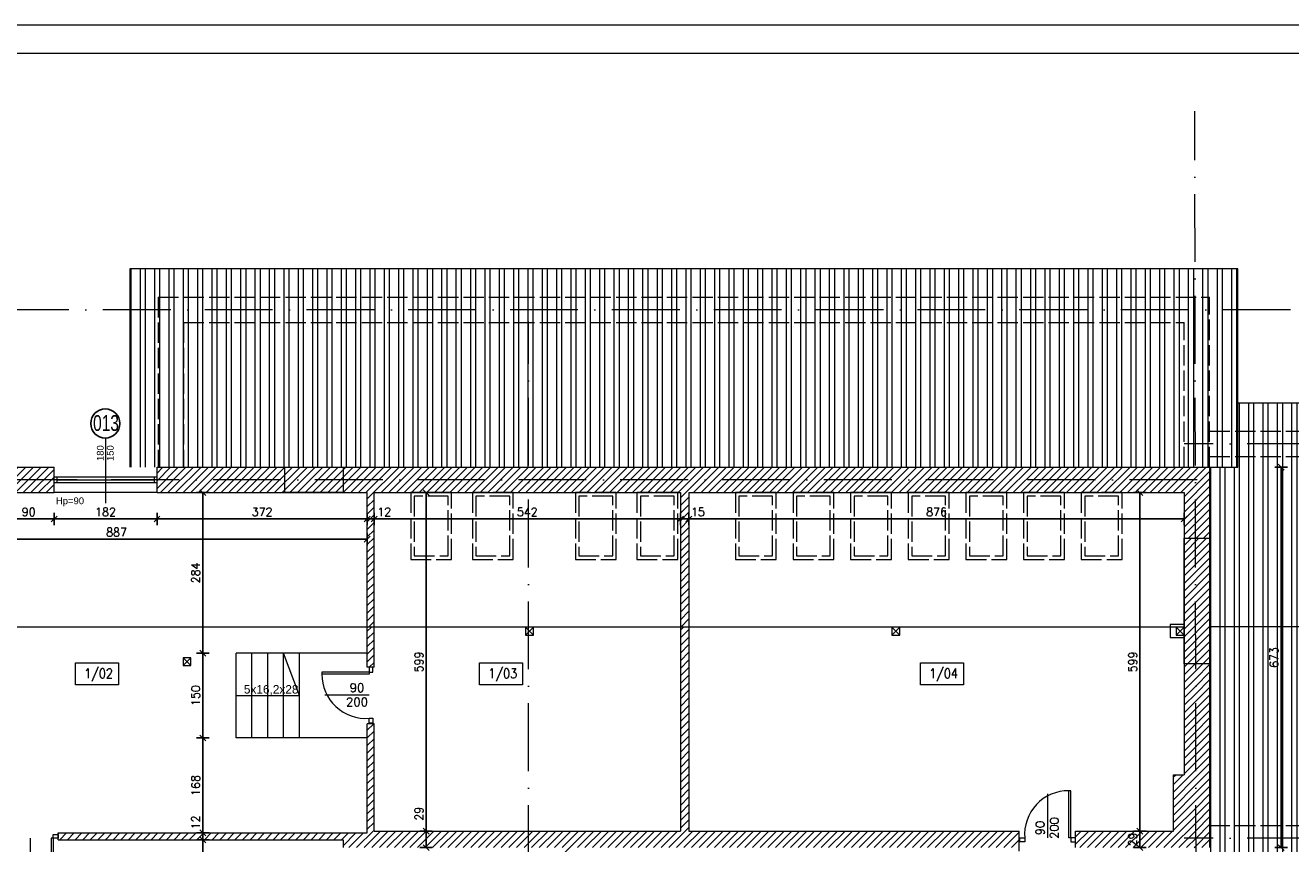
# Model space of a CAD drawing. Header units: millimetres. Extents: x -37273 to 136949, y -1495242345 to -598.
# Tile 12 of 44: x 68186 to 70425, y -21530 to -20082. Entities that reach past the tile are written whole.
import ezdxf

# ---------------------------------------------------------------- set-up
doc = ezdxf.new("R2010")
doc.units = ezdxf.units.MM
doc.linetypes.add('ACAD_ISO02W100', pattern=[15, 12, -3])
doc.linetypes.add('ACAD_ISO10W100', pattern=[18, 12, -3, 0, -3])
for name, color, linetype, lineweight in [('A-DRZ', 3, 'Continuous', 13), ('A-OKN', 3, 'Continuous', 13), ('DIM', 15, 'Continuous', 5), ('F-BIL-OP', 103, 'Continuous', 9), ('urządzenia', 252, 'Continuous', 0), ('wymiarowannie', 253, 'Continuous', 5), ('ściany', 190, 'Continuous', 25)]:
    doc.layers.add(name, color=color, linetype=linetype, lineweight=lineweight)
for name, color, linetype in [('OPISY', 4, 'Continuous'), ('wym', 1, 'Continuous'), ('ściana', 7, 'Continuous')]:
    doc.layers.add(name, color=color, linetype=linetype)
doc.styles.add('arial12', font='arial.ttf', dxfattribs={"height": 12})
doc.styles.add('op2', font='arial.ttf')
doc.styles.add('SIMPLEX', font='simplex', dxfattribs={"width": 0.85})
doc.styles.get("Standard").update_dxf_attribs({"font": 'arial.ttf'})
doc.styles.add('WYM_50', font='simplex.shx', dxfattribs={"width": 0.95})
doc.dimstyles.new('50', dxfattribs={"dimtxt": 15, "dimasz": 0.15, "dimexe": 13, "dimexo": 30, "dimgap": 5, "dimtad": 1, "dimdec": 0, "dimrnd": 0.5, "dimzin": 1, "dimdsep": 46, "dimtxsty": 'WYM_50', "dimblk": 'A', "dimcen": 3, "dimdle": 5, "dimse1": 1, "dimse2": 1, "dimclrd": 256, "dimclre": 256, "dimclrt": 2, "dimaunit": 1, "dimadec": 0, "dimazin": 0, "dimtfac": 0.32, "dimtdec": 0, "dimtix": 1, "dimtmove": 1, "dimatfit": 3, "dimldrblk": 'A', "dimfxl": 1, "dimtvp": 0.08, "dimtolj": 1, "dimtzin": 1, "dimarcsym": 0})

# ---------------------------------------------------------------- blocks, each defined once
blk = doc.blocks.new('DRZWI80')
at = {"layer": 'A-DRZ'}
for points in [[(63149.5, 25780.3), (63149.5, 25851.4)], [(63186.5, 25780.3), (63186.5, 25856.3)]]:
    blk.add_lwpolyline(points, dxfattribs=at)
at = {"layer": 'A-DRZ', "extrusion": (0, 0, -1)}
for points in [[(-63186.5, 25780.3), (-63183.5, 25780.3), (-63183.5, 25856.3)], [(-63186.5, 25856.3), (-63183.5, 25856.3)]]:
    blk.add_lwpolyline(points, dxfattribs=at)
at = {"layer": 'A-DRZ'}
for points in [[(63104.5, 25774.3), (63104.5, 25780.3), (63112.5, 25780.3), (63112.5, 25774.3)], [(63194.5, 25774.3), (63194.5, 25780.3), (63186.5, 25780.3), (63186.5, 25774.3)]]:
    blk.add_lwpolyline(points, close=True, dxfattribs=at)
at = {"layer": 'A-DRZ', "color": 1}
blk.add_arc((63182.8, 25785.8), 70.5, 89.4084, 184.4877, dxfattribs=at)
blk = doc.blocks.new('GFT43')
at = {"layer": 'A-DRZ'}
blk.add_blockref('DRZWI80', (-63194.5, -25774.3), dxfattribs=at)
blk = doc.blocks.new('A')
at = {"color": 7, "linetype": 'Continuous'}
blk.add_line((-35, -35), (35, 35), dxfattribs=at)
at = {"color": 1, "linetype": 'Continuous'}
blk.add_line((0, 74), (0, -74), dxfattribs=at)
blk = doc.blocks.new('*D1729')
at = {"layer": 'Defpoints', "color": 0, "lineweight": 13, "ltscale": 3}
for p in [(68147.4, -20898.3), (68237.4, -20898.3), (68237.4, -20955.5)]:
    blk.add_point(p, dxfattribs=at)
at = {"layer": 'wym', "lineweight": -2}
blk.add_line((68147.6, -20955.5), (68237.3, -20955.5), dxfattribs=at)
at = {"layer": 'wym', "lineweight": -2, "ltscale": 3, "xscale": 0.15, "yscale": 0.15, "zscale": 0.15, "rotation": 180}
blk.add_blockref('A', (68147.4, -20955.5), dxfattribs=at)
at = {"layer": 'wym', "lineweight": -2, "ltscale": 3, "xscale": 0.15, "yscale": 0.15, "zscale": 0.15}
blk.add_blockref('A', (68237.4, -20955.5), dxfattribs=at)
at = {"layer": 'wym', "color": 2, "ltscale": 3, "insert": (68192.4, -20943), "char_height": 15, "attachment_point": 5, "style": 'WYM_50'}
blk.add_mtext('\\A1;90', dxfattribs=at)
blk = doc.blocks.new('*D1730')
at = {"layer": 'Defpoints', "color": 0, "lineweight": 13, "ltscale": 3}
for p in [(68237.4, -20898.3), (68419.4, -20898.3), (68419.4, -20955.5)]:
    blk.add_point(p, dxfattribs=at)
at = {"layer": 'wym', "lineweight": -2}
blk.add_line((68237.6, -20955.5), (68419.3, -20955.5), dxfattribs=at)
at = {"layer": 'wym', "lineweight": -2, "ltscale": 3, "xscale": 0.15, "yscale": 0.15, "zscale": 0.15, "rotation": 180}
blk.add_blockref('A', (68237.4, -20955.5), dxfattribs=at)
at = {"layer": 'wym', "lineweight": -2, "ltscale": 3, "xscale": 0.15, "yscale": 0.15, "zscale": 0.15}
blk.add_blockref('A', (68419.4, -20955.5), dxfattribs=at)
at = {"layer": 'wym', "color": 2, "ltscale": 3, "insert": (68328.4, -20943), "char_height": 15, "attachment_point": 5, "style": 'WYM_50'}
blk.add_mtext('\\A1;182', dxfattribs=at)
blk = doc.blocks.new('*D1731')
at = {"layer": 'Defpoints', "color": 0, "lineweight": 13, "ltscale": 3}
for p in [(68419.4, -20908.9), (68791.4, -20908.9), (68791.4, -20955.5)]:
    blk.add_point(p, dxfattribs=at)
at = {"layer": 'wym', "lineweight": -2}
blk.add_line((68419.6, -20955.5), (68791.3, -20955.5), dxfattribs=at)
at = {"layer": 'wym', "lineweight": -2, "ltscale": 3, "xscale": 0.15, "yscale": 0.15, "zscale": 0.15, "rotation": 180}
blk.add_blockref('A', (68419.4, -20955.5), dxfattribs=at)
at = {"layer": 'wym', "lineweight": -2, "ltscale": 3, "xscale": 0.15, "yscale": 0.15, "zscale": 0.15}
blk.add_blockref('A', (68791.4, -20955.5), dxfattribs=at)
at = {"layer": 'wym', "color": 2, "ltscale": 3, "insert": (68605.4, -20943), "char_height": 15, "attachment_point": 5, "style": 'WYM_50'}
blk.add_mtext('\\A1;372', dxfattribs=at)
blk = doc.blocks.new('*D1732')
at = {"layer": 'Defpoints', "color": 0, "lineweight": 13, "ltscale": 3}
for p in [(68791.4, -20925.7), (68803.4, -20925.7), (68803.4, -20955.5)]:
    blk.add_point(p, dxfattribs=at)
at = {"layer": 'wym', "lineweight": -2}
for p, q in [((68791.6, -20955.5), (68803.3, -20955.5)), ((68803.4, -20955.5), (68836.5, -20955.5))]:
    blk.add_line(p, q, dxfattribs=at)
at = {"layer": 'wym', "lineweight": -2, "ltscale": 3, "xscale": 0.15, "yscale": 0.15, "zscale": 0.15, "rotation": 180}
blk.add_blockref('A', (68791.4, -20955.5), dxfattribs=at)
at = {"layer": 'wym', "lineweight": -2, "ltscale": 3, "xscale": 0.15, "yscale": 0.15, "zscale": 0.15}
blk.add_blockref('A', (68803.4, -20955.5), dxfattribs=at)
at = {"layer": 'wym', "color": 2, "ltscale": 3, "insert": (68821.4, -20943), "char_height": 15, "attachment_point": 5, "style": 'WYM_50'}
blk.add_mtext('\\A1;12', dxfattribs=at)
blk = doc.blocks.new('*D1733')
at = {"layer": 'Defpoints', "color": 0, "lineweight": 13, "ltscale": 3}
for p in [(68803.4, -20925.7), (69345.4, -20925.7), (69345.4, -20955.5)]:
    blk.add_point(p, dxfattribs=at)
at = {"layer": 'wym', "lineweight": -2}
blk.add_line((68803.6, -20955.5), (69345.3, -20955.5), dxfattribs=at)
at = {"layer": 'wym', "lineweight": -2, "ltscale": 3, "xscale": 0.15, "yscale": 0.15, "zscale": 0.15, "rotation": 180}
blk.add_blockref('A', (68803.4, -20955.5), dxfattribs=at)
at = {"layer": 'wym', "lineweight": -2, "ltscale": 3, "xscale": 0.15, "yscale": 0.15, "zscale": 0.15}
blk.add_blockref('A', (69345.4, -20955.5), dxfattribs=at)
at = {"layer": 'wym', "color": 2, "ltscale": 3, "insert": (69074.4, -20943), "char_height": 15, "attachment_point": 5, "style": 'WYM_50'}
blk.add_mtext('\\A1;542', dxfattribs=at)
blk = doc.blocks.new('*D1734')
at = {"layer": 'Defpoints', "color": 0, "lineweight": 13, "ltscale": 3}
for p in [(69345.4, -20939.9), (69360.4, -20939.9), (69360.4, -20955.5)]:
    blk.add_point(p, dxfattribs=at)
at = {"layer": 'wym', "lineweight": -2}
for p, q in [((69345.6, -20955.5), (69360.3, -20955.5)), ((69360.4, -20955.5), (69391.3, -20955.5))]:
    blk.add_line(p, q, dxfattribs=at)
at = {"layer": 'wym', "lineweight": -2, "ltscale": 3, "xscale": 0.15, "yscale": 0.15, "zscale": 0.15, "rotation": 180}
blk.add_blockref('A', (69345.4, -20955.5), dxfattribs=at)
at = {"layer": 'wym', "lineweight": -2, "ltscale": 3, "xscale": 0.15, "yscale": 0.15, "zscale": 0.15}
blk.add_blockref('A', (69360.4, -20955.5), dxfattribs=at)
at = {"layer": 'wym', "color": 2, "ltscale": 3, "insert": (69376.1, -20943), "char_height": 15, "attachment_point": 5, "style": 'WYM_50'}
blk.add_mtext('\\A1;15', dxfattribs=at)
blk = doc.blocks.new('*D1735')
at = {"layer": 'Defpoints', "color": 0, "lineweight": 13, "ltscale": 3}
for p in [(69360.4, -20928.4), (70236.4, -20928.4), (70236.4, -20955.5)]:
    blk.add_point(p, dxfattribs=at)
at = {"layer": 'wym', "lineweight": -2}
blk.add_line((69360.6, -20955.5), (70236.3, -20955.5), dxfattribs=at)
at = {"layer": 'wym', "lineweight": -2, "ltscale": 3, "xscale": 0.15, "yscale": 0.15, "zscale": 0.15, "rotation": 180}
blk.add_blockref('A', (69360.4, -20955.5), dxfattribs=at)
at = {"layer": 'wym', "lineweight": -2, "ltscale": 3, "xscale": 0.15, "yscale": 0.15, "zscale": 0.15}
blk.add_blockref('A', (70236.4, -20955.5), dxfattribs=at)
at = {"layer": 'wym', "color": 2, "ltscale": 3, "insert": (69798.4, -20943), "char_height": 15, "attachment_point": 5, "style": 'WYM_50'}
blk.add_mtext('\\A1;876', dxfattribs=at)
blk = doc.blocks.new('*D1736')
at = {"layer": 'Defpoints', "color": 0, "lineweight": 13, "ltscale": 3}
for p in [(68791.4, -20991.4), (67904.4, -21005.7), (68791.4, -21005.7)]:
    blk.add_point(p, dxfattribs=at)
at = {"layer": 'wym', "lineweight": -2}
blk.add_line((67904.6, -20991.4), (68791.3, -20991.4), dxfattribs=at)
at = {"layer": 'wym', "lineweight": -2, "ltscale": 3, "xscale": 0.15, "yscale": 0.15, "zscale": 0.15, "rotation": 180}
blk.add_blockref('A', (67904.4, -20991.4), dxfattribs=at)
at = {"layer": 'wym', "lineweight": -2, "ltscale": 3, "xscale": 0.15, "yscale": 0.15, "zscale": 0.15}
blk.add_blockref('A', (68791.4, -20991.4), dxfattribs=at)
at = {"layer": 'wym', "color": 2, "ltscale": 3, "insert": (68347.9, -20978.9), "char_height": 15, "attachment_point": 5, "style": 'WYM_50'}
blk.add_mtext('\\A1;887', dxfattribs=at)
blk = doc.blocks.new('*D1737')
at = {"layer": 'Defpoints', "color": 0, "lineweight": 13, "ltscale": 3}
for p in [(68548.5, -20908.9), (68500.3, -21192.9), (68548.5, -21192.9)]:
    blk.add_point(p, dxfattribs=at)
at = {"layer": 'wym', "lineweight": -2}
blk.add_line((68500.3, -20909), (68500.3, -21192.7), dxfattribs=at)
at = {"layer": 'wym', "lineweight": -2, "ltscale": 3, "xscale": 0.15, "yscale": 0.15, "zscale": 0.15}
for p, rotation in [((68500.3, -20908.9), 90), ((68500.3, -21192.9), 270)]:
    blk.add_blockref('A', p, dxfattribs=dict(at, rotation=rotation))
at = {"layer": 'wym', "color": 2, "ltscale": 3, "insert": (68487.8, -21050.9), "char_height": 15, "attachment_point": 5, "rotation": 90, "style": 'WYM_50'}
blk.add_mtext('\\A1;284', dxfattribs=at)
blk = doc.blocks.new('*D1738')
at = {"layer": 'Defpoints', "color": 0, "lineweight": 13, "ltscale": 3}
for p in [(68555.6, -21192.9), (68500.3, -21342.9), (68555.6, -21342.9)]:
    blk.add_point(p, dxfattribs=at)
at = {"layer": 'wym', "lineweight": -2}
blk.add_line((68500.3, -21193), (68500.3, -21342.7), dxfattribs=at)
at = {"layer": 'wym', "lineweight": -2, "ltscale": 3, "xscale": 0.15, "yscale": 0.15, "zscale": 0.15}
for p, rotation in [((68500.3, -21192.9), 90), ((68500.3, -21342.9), 270)]:
    blk.add_blockref('A', p, dxfattribs=dict(at, rotation=rotation))
at = {"layer": 'wym', "color": 2, "ltscale": 3, "insert": (68487.8, -21267.9), "char_height": 15, "attachment_point": 5, "rotation": 90, "style": 'WYM_50'}
blk.add_mtext('\\A1;150', dxfattribs=at)
blk = doc.blocks.new('*D1739')
at = {"layer": 'Defpoints', "color": 0, "lineweight": 13, "ltscale": 3}
for p in [(68555.6, -21342.9), (68500.3, -21510.9), (68555.6, -21510.9)]:
    blk.add_point(p, dxfattribs=at)
at = {"layer": 'wym', "lineweight": -2}
blk.add_line((68500.3, -21343), (68500.3, -21510.7), dxfattribs=at)
at = {"layer": 'wym', "lineweight": -2, "ltscale": 3, "xscale": 0.15, "yscale": 0.15, "zscale": 0.15}
for p, rotation in [((68500.3, -21342.9), 90), ((68500.3, -21510.9), 270)]:
    blk.add_blockref('A', p, dxfattribs=dict(at, rotation=rotation))
at = {"layer": 'wym', "color": 2, "ltscale": 3, "insert": (68487.8, -21426.9), "char_height": 15, "attachment_point": 5, "rotation": 90, "style": 'WYM_50'}
blk.add_mtext('\\A1;168', dxfattribs=at)
blk = doc.blocks.new('*D1740')
at = {"layer": 'Defpoints', "color": 0, "lineweight": 13, "ltscale": 3}
for p in [(68500.3, -21522.9), (68533.2, -21510.9), (68533.2, -21522.9)]:
    blk.add_point(p, dxfattribs=at)
at = {"layer": 'wym', "lineweight": -2}
for p, q in [((68500.3, -21510.9), (68500.3, -21477)), ((68500.3, -21511), (68500.3, -21522.7))]:
    blk.add_line(p, q, dxfattribs=at)
at = {"layer": 'wym', "lineweight": -2, "ltscale": 3, "xscale": 0.15, "yscale": 0.15, "zscale": 0.15}
for p, rotation in [((68500.3, -21510.9), 90), ((68500.3, -21522.9), 270)]:
    blk.add_blockref('A', p, dxfattribs=dict(at, rotation=rotation))
at = {"layer": 'wym', "color": 2, "ltscale": 3, "insert": (68487.8, -21492.2), "char_height": 15, "attachment_point": 5, "rotation": 90, "style": 'WYM_50'}
blk.add_mtext('\\A1;12', dxfattribs=at)
blk = doc.blocks.new('*D1741')
at = {"layer": 'Defpoints', "color": 0, "lineweight": 13, "ltscale": 3}
for p in [(68480.3, -21522.9), (68480.3, -21672.9), (68500.3, -21672.9)]:
    blk.add_point(p, dxfattribs=at)
at = {"layer": 'wym', "lineweight": -2}
blk.add_line((68500.3, -21523), (68500.3, -21672.7), dxfattribs=at)
at = {"layer": 'wym', "lineweight": -2, "ltscale": 3, "xscale": 0.15, "yscale": 0.15, "zscale": 0.15}
for p, rotation in [((68500.3, -21522.9), 90), ((68500.3, -21672.9), 270)]:
    blk.add_blockref('A', p, dxfattribs=dict(at, rotation=rotation))
at = {"layer": 'wym', "color": 2, "ltscale": 3, "insert": (68487.8, -21597.9), "char_height": 15, "attachment_point": 5, "rotation": 90, "style": 'WYM_50'}
blk.add_mtext('\\A1;150', dxfattribs=at)
blk = doc.blocks.new('*D1742')
at = {"layer": 'Defpoints', "color": 0, "lineweight": 13, "ltscale": 3}
for p in [(68851.6, -20908.9), (68851.6, -21507.9), (68895.3, -21507.9)]:
    blk.add_point(p, dxfattribs=at)
at = {"layer": 'wym', "lineweight": -2}
blk.add_line((68895.3, -20909), (68895.3, -21507.7), dxfattribs=at)
at = {"layer": 'wym', "lineweight": -2, "ltscale": 3, "xscale": 0.15, "yscale": 0.15, "zscale": 0.15}
for p, rotation in [((68895.3, -20908.9), 90), ((68895.3, -21507.9), 270)]:
    blk.add_blockref('A', p, dxfattribs=dict(at, rotation=rotation))
at = {"layer": 'wym', "color": 2, "ltscale": 3, "insert": (68882.8, -21208.4), "char_height": 15, "attachment_point": 5, "rotation": 90, "style": 'WYM_50'}
blk.add_mtext('\\A1;599', dxfattribs=at)
blk = doc.blocks.new('*D1743')
at = {"layer": 'Defpoints', "color": 0, "lineweight": 13, "ltscale": 3}
for p in [(68856.4, -21507.9), (68856.4, -21536.9), (68895.3, -21536.9)]:
    blk.add_point(p, dxfattribs=at)
at = {"layer": 'wym', "lineweight": -2}
for p, q in [((68895.3, -21507.9), (68895.3, -21460.8)), ((68895.3, -21508), (68895.3, -21536.7))]:
    blk.add_line(p, q, dxfattribs=at)
at = {"layer": 'wym', "lineweight": -2, "ltscale": 3, "xscale": 0.15, "yscale": 0.15, "zscale": 0.15}
for p, rotation in [((68895.3, -21507.9), 90), ((68895.3, -21536.9), 270)]:
    blk.add_blockref('A', p, dxfattribs=dict(at, rotation=rotation))
at = {"layer": 'wym', "color": 2, "ltscale": 3, "insert": (68882.8, -21477), "char_height": 15, "attachment_point": 5, "rotation": 90, "style": 'WYM_50'}
blk.add_mtext('\\A1;29', dxfattribs=at)
blk = doc.blocks.new('*D1753')
at = {"layer": 'Defpoints', "color": 0, "lineweight": 13, "ltscale": 3}
for p in [(70281.4, -20863.9), (70281.4, -21536.9), (70407.8, -21536.9)]:
    blk.add_point(p, dxfattribs=at)
at = {"layer": 'wym', "lineweight": -2}
blk.add_line((70407.8, -20864), (70407.8, -21536.7), dxfattribs=at)
at = {"layer": 'wym', "lineweight": -2, "ltscale": 3, "xscale": 0.15, "yscale": 0.15, "zscale": 0.15}
for p, rotation in [((70407.8, -20863.9), 90), ((70407.8, -21536.9), 270)]:
    blk.add_blockref('A', p, dxfattribs=dict(at, rotation=rotation))
at = {"layer": 'wym', "color": 2, "ltscale": 3, "insert": (70395.3, -21200.4), "char_height": 15, "attachment_point": 5, "rotation": 90, "style": 'WYM_50'}
blk.add_mtext('\\A1;673', dxfattribs=at)
blk = doc.blocks.new('*D1756')
at = {"layer": 'Defpoints', "color": 0, "lineweight": 13, "ltscale": 3}
for p in [(70418.8, -20863.9), (70418.8, -22416.9), (70451.9, -22416.9)]:
    blk.add_point(p, dxfattribs=at)
at = {"layer": 'wym', "lineweight": -2}
blk.add_line((70451.9, -20864), (70451.9, -22416.7), dxfattribs=at)
at = {"layer": 'wym', "lineweight": -2, "ltscale": 3, "xscale": 0.15, "yscale": 0.15, "zscale": 0.15}
for p, rotation in [((70451.9, -20863.9), 90), ((70451.9, -22416.9), 270)]:
    blk.add_blockref('A', p, dxfattribs=dict(at, rotation=rotation))
at = {"layer": 'wym', "color": 2, "ltscale": 3, "insert": (70439.4, -21640.4), "char_height": 15, "attachment_point": 5, "rotation": 90, "style": 'WYM_50'}
blk.add_mtext('\\A1;1553', dxfattribs=at)
blk = doc.blocks.new('*D1759')
at = {"layer": 'Defpoints', "color": 0, "lineweight": 13, "ltscale": 3}
for p in [(70157.9, -20908.9), (70157.9, -21507.9), (70157.9, -21507.9)]:
    blk.add_point(p, dxfattribs=at)
at = {"layer": 'wym', "lineweight": -2}
blk.add_line((70157.9, -20909), (70157.9, -21507.7), dxfattribs=at)
at = {"layer": 'wym', "lineweight": -2, "ltscale": 3, "xscale": 0.15, "yscale": 0.15, "zscale": 0.15}
for p, rotation in [((70157.9, -20908.9), 90), ((70157.9, -21507.9), 270)]:
    blk.add_blockref('A', p, dxfattribs=dict(at, rotation=rotation))
at = {"layer": 'wym', "color": 2, "ltscale": 3, "insert": (70145.4, -21208.4), "char_height": 15, "attachment_point": 5, "rotation": 90, "style": 'WYM_50'}
blk.add_mtext('\\A1;599', dxfattribs=at)
blk = doc.blocks.new('*D1760')
at = {"layer": 'Defpoints', "color": 0, "lineweight": 13, "ltscale": 3}
for p in [(70139.2, -21507.9), (70139.2, -21536.9), (70157.9, -21536.9)]:
    blk.add_point(p, dxfattribs=at)
at = {"layer": 'wym', "lineweight": -2}
for p, q in [((70157.9, -21507.7), (70157.9, -21507.6)), ((70157.9, -21507.9), (70157.9, -21536.9)), ((70157.9, -21537), (70157.9, -21537.2))]:
    blk.add_line(p, q, dxfattribs=at)
at = {"layer": 'wym', "lineweight": -2, "ltscale": 3, "xscale": 0.15, "yscale": 0.15, "zscale": 0.15}
for p, rotation in [((70157.9, -21507.9), 270), ((70157.9, -21536.9), 90)]:
    blk.add_blockref('A', p, dxfattribs=dict(at, rotation=rotation))
at = {"layer": 'wym', "color": 2, "ltscale": 3, "insert": (70145.4, -21522.4), "char_height": 15, "attachment_point": 5, "rotation": 90, "style": 'WYM_50'}
blk.add_mtext('\\A1;29', dxfattribs=at)

msp = doc.modelspace()

# ---------------------------------------------------------------- hatches: boundary and pattern name
at = {"layer": 'wymiarowannie', "lineweight": 13, "ltscale": 3}
h = msp.add_hatch(dxfattribs=at)
h.set_pattern_fill('STEEL', color=252, scale=8, angle=45)
h.set_pattern_definition([(90, (68449.827, -14595.93), (-25.4, 2e-15), []), (90, (68440.847, -14586.95), (-25.4, 2e-15), [])])
h.paths.add_polyline_path([(68421.44, -20863.88), (68421.44, -20585.38), (70255.76, -20585.38), (70256.18, -20822.38), (70236.44, -20822.38), (70236.44, -20607.88), (68466.44, -20607.88), (68466.44, -20863.88)])
h.paths.add_polyline_path([(69076.44, -20863.88), (69076.44, -20607.88), (70236.44, -20607.88), (70236.44, -20863.88)])
h.paths.add_polyline_path([(68466.44, -20863.88), (68466.44, -20607.88), (69076.44, -20607.88), (69076.44, -20863.88)])
h.paths.add_polyline_path([(68371.44, -20585.38), (68371.44, -20512.88), (70255.63, -20512.88), (70255.72, -20562.88), (68421.44, -20562.88), (68421.44, -20585.38)])
h.paths.add_polyline_path([(68421.44, -20585.38), (68421.44, -20562.88), (70255.72, -20562.88), (70255.76, -20585.38)])
h.paths.add_polyline_path([(68371.44, -20585.38), (68421.44, -20585.38), (68421.44, -20863.88), (68419.44, -20863.88), (68371.44, -20863.88)])
h.paths.add_polyline_path([(70281.44, -20799.88), (70281.44, -20585.38), (70331.44, -20585.38), (70331.44, -20799.88)])
h.paths.add_polyline_path([(70256.18, -20822.38), (70255.76, -20585.38), (70281.44, -20585.38), (70281.44, -20822.38)])
h.paths.add_polyline_path([(70255.63, -20512.88), (70331.44, -20512.88), (70331.44, -20562.88), (70331.44, -20585.38), (70281.44, -20585.38), (70281.44, -20562.88), (70255.72, -20562.88)])
h.paths.add_polyline_path([(70281.44, -20844.88), (70281.44, -20822.38), (70331.44, -20822.38), (70331.44, -20844.88)])
h.paths.add_polyline_path([(70281.44, -20822.38), (70281.44, -20799.88), (70331.44, -20799.88), (70331.44, -20822.38)])
h.paths.add_polyline_path([(70256.18, -20822.38), (70281.44, -20822.38), (70281.44, -20863.88), (70256.25, -20863.88)])
h.paths.add_polyline_path([(70281.44, -20863.88), (70281.44, -20844.88), (70331.44, -20844.88), (70331.44, -20863.88)])
h.paths.add_polyline_path([(70236.44, -20863.88), (70236.44, -20822.38), (70256.18, -20822.38), (70256.25, -20863.88)])
h.paths.add_polyline_path([(70255.72, -20562.88), (70281.44, -20562.88), (70281.44, -20585.38), (70255.76, -20585.38)])
h = msp.add_hatch(dxfattribs=at)
h.set_pattern_fill('STEEL', color=252, scale=8, angle=45)
h.set_pattern_definition([(90, (70359.827, -15324.93), (-25.4, 2e-15), []), (90, (70350.847, -15315.95), (-25.4, 2e-15), [])])
h.paths.add_polyline_path([(70281.44, -21520.38), (70281.44, -21497.88), (71059.44, -21497.88), (71059.44, -21146.38), (71079.95, -21146.38), (71080.57, -21520.38)])
h.paths.add_polyline_path([(70281.44, -21497.88), (70281.44, -21146.38), (71059.44, -21146.38), (71059.44, -21497.88)])
h.paths.add_polyline_path([(70331.44, -20844.88), (70331.44, -20822.38), (71079.42, -20822.38), (71079.95, -21146.38), (71059.44, -21146.38), (71059.44, -20844.88)])
h.paths.add_polyline_path([(70281.44, -21146.38), (70281.44, -20863.88), (70331.44, -20863.88), (70331.44, -20844.88), (71059.44, -20844.88), (71059.44, -21146.38)])
h.paths.add_polyline_path([(70430.44, -21592.88), (70281.44, -21592.88), (70281.44, -21542.88), (71080.6, -21542.88), (71080.69, -21592.88)])
h.paths.add_polyline_path([(70331.44, -20749.88), (71079.3, -20749.88), (71079.38, -20799.88), (70331.44, -20799.88)])
h.paths.add_polyline_path([(71104.44, -21520.38), (71104.44, -21146.38), (71154.44, -21146.38), (71154.44, -21520.38)])
h.paths.add_polyline_path([(70281.44, -21542.88), (70281.44, -21536.88), (70281.44, -21520.38), (71080.57, -21520.38), (71080.6, -21542.88)])
h.paths.add_polyline_path([(70331.44, -20822.38), (70331.44, -20799.88), (71079.38, -20799.88), (71079.42, -20822.38)])
h.paths.add_polyline_path([(71104.44, -21146.38), (71104.44, -20822.38), (71154.44, -20822.38), (71154.44, -21146.38)])
h.paths.add_polyline_path([(71079.95, -21146.38), (71104.44, -21146.38), (71104.44, -21520.38), (71080.57, -21520.38)])
h.paths.add_polyline_path([(71079.42, -20822.38), (71104.44, -20822.38), (71104.44, -21146.38), (71079.95, -21146.38)])
h.paths.add_polyline_path([(71079.3, -20749.88), (71104.44, -20749.88), (71154.44, -20749.88), (71154.44, -20822.38), (71104.44, -20822.38), (71104.44, -20799.88), (71079.38, -20799.88)])
h.paths.add_polyline_path([(71080.6, -21542.88), (71104.44, -21542.88), (71104.44, -21520.38), (71154.44, -21520.38), (71154.44, -21542.88), (71154.44, -21592.88), (71080.69, -21592.88)])
h.paths.add_polyline_path([(71079.38, -20799.88), (71104.44, -20799.88), (71104.44, -20822.38), (71079.42, -20822.38)])
h.paths.add_polyline_path([(71080.57, -21520.38), (71104.44, -21520.38), (71104.44, -21542.88), (71080.6, -21542.88)])
h.paths.add_polyline_path([(70406.56, -21178.31), (70406.56, -21222.45), (70384.06, -21222.45), (70384.06, -21178.31)], flags=24)
h.paths.add_polyline_path([(70406.56, -21569.67), (70406.56, -21611.1), (70384.06, -21611.1), (70384.06, -21569.67)], flags=9)
h = msp.add_hatch(dxfattribs=at)
h.set_pattern_fill('ANSI31', color=5, scale=3)
h.set_pattern_definition([(45, (67904.444, -21146.882), (-6.735192, 6.735192), [])])
h.paths.add_polyline_path([(69076.44, -20908.88), (69076.44, -20886.38), (70256.29, -20886.38), (70256.47, -20989.6), (70236.44, -20989.6), (70236.44, -20908.88), (69360.44, -20908.88), (69360.44, -21146.88), (69345.44, -21146.88), (69345.44, -20908.88)])
h.paths.add_polyline_path([(68748.44, -20908.88), (68748.44, -20886.38), (69076.44, -20886.38), (69076.44, -20908.88), (68803.44, -20908.88), (68803.44, -21146.88), (68791.44, -21146.88), (68791.44, -20908.88)])
h.paths.add_polyline_path([(69076.44, -20886.38), (69076.44, -20863.88), (70256.25, -20863.88), (70256.29, -20886.38)])
h.paths.add_polyline_path([(68748.44, -20886.38), (68748.44, -20863.88), (69076.44, -20863.88), (69076.44, -20886.38)])
h.paths.add_polyline_path([(68419.44, -20886.38), (68419.44, -20863.88), (68421.44, -20863.88), (68645.49, -20863.88), (68645.49, -20886.38)])
h.paths.add_polyline_path([(68419.44, -20908.88), (68419.44, -20886.38), (68645.49, -20886.38), (68645.49, -20908.88)])
h.paths.add_polyline_path([(70256.29, -20886.38), (70256.25, -20863.88), (70281.44, -20863.88), (70281.44, -20989.6), (70256.47, -20989.6)])
h.paths.add_polyline_path([(68645.49, -20886.38), (68748.44, -20886.38), (68748.44, -20908.88), (68645.49, -20908.88)])
h.paths.add_polyline_path([(68645.49, -20886.38), (68645.49, -20863.88), (68748.44, -20863.88), (68748.44, -20886.38)])
h.paths.add_polyline_path([(68147.44, -20908.88), (68147.44, -20886.38), (68237.44, -20886.38), (68237.44, -20908.88)])
h.paths.add_polyline_path([(68147.44, -20886.38), (68147.44, -20863.88), (68237.44, -20863.88), (68237.44, -20886.38)])
h.paths.add_polyline_path([(67904.44, -20908.88), (67904.44, -20886.38), (67967.44, -20886.38), (67967.44, -20908.88)])
h.paths.add_polyline_path([(67904.44, -20886.38), (67904.44, -20863.88), (67967.44, -20863.88), (67967.44, -20886.38)])
h = msp.add_hatch(dxfattribs=at)
h.set_pattern_fill('ANSI31', color=5, scale=3)
h.set_pattern_definition([(45, (68244.444, -21552.882), (-6.73519, 6.73519), [])])
h.paths.add_polyline_path([(69076.44, -21536.88), (69076.44, -21507.88), (69345.44, -21507.88), (69345.44, -21146.88), (69360.44, -21146.88), (69360.44, -21507.88), (69944.44, -21507.88), (69944.44, -21536.88), (69150.44, -21536.88), (69150.44, -21552.88), (69138.44, -21552.88), (69138.44, -21536.88)])
h.paths.add_polyline_path([(68244.44, -21522.88), (68244.44, -21510.88), (68791.44, -21510.88), (68791.44, -21317.88), (68803.44, -21317.88), (68803.44, -21507.88), (69076.44, -21507.88), (69076.44, -21536.88), (68748.44, -21536.88), (68748.44, -21522.88)])
h.paths.add_polyline_path([(70044.44, -21536.88), (70044.44, -21507.88), (70217.44, -21507.88), (70217.44, -21407.88), (70236.44, -21407.88), (70236.44, -21211.58), (70256.87, -21211.58), (70257.45, -21536.88)])
h.paths.add_polyline_path([(70257.42, -21520.38), (70256.87, -21211.58), (70281.44, -21211.58), (70281.44, -21520.38)])
h.paths.add_polyline_path([(70256.47, -20989.6), (70281.44, -20989.6), (70281.44, -21211.58), (70256.87, -21211.58)])
h.paths.add_polyline_path([(70236.44, -21211.58), (70236.44, -20989.6), (70256.47, -20989.6), (70256.87, -21211.58)])
h.paths.add_polyline_path([(68791.44, -21146.88), (68803.44, -21146.88), (68803.44, -21217.88), (68791.44, -21217.88)])
h.paths.add_polyline_path([(70257.45, -21536.88), (70281.44, -21536.88), (70281.44, -21520.38), (70257.42, -21520.38)])
h.paths.add_polyline_path([(70156.65, -21507.44), (70156.65, -21537.33), (70134.15, -21537.33), (70134.15, -21507.44)], flags=9)
h = msp.add_hatch(dxfattribs=at)
h.set_pattern_fill('ANSI31', color=5, scale=3)
h.set_pattern_definition([(45, (69395.444, -22068.882), (-6.73519, 6.73519), [])])
h.paths.add_polyline_path([(69828.44, -21690.02), (69828.44, -21672.88), (70236.44, -21672.88), (70236.44, -21643.88), (70257.64, -21643.88), (70258.39, -22068.88), (70236.44, -22068.88), (70236.44, -21697.88), (69828.44, -21697.88)])
h.paths.add_polyline_path([(70257.64, -21643.88), (70281.44, -21643.88), (70281.44, -21672.88), (70281.44, -22068.88), (70258.39, -22068.88)])
h.paths.add_polyline_path([(69395.44, -21697.88), (69395.44, -21672.88), (69738.44, -21672.88), (69738.44, -21697.88), (69683.44, -21697.88), (69653.44, -21697.88)])
h.paths.add_polyline_path([(69653.44, -21697.88), (69653.44, -21825.88), (69683.44, -21825.88), (69683.44, -21697.88)])
h.paths.add_polyline_path([(69653.44, -22068.88), (69653.44, -21825.88), (69666.44, -21825.88), (69666.44, -22068.88)])
h.paths.add_polyline_path([(70017.88, -21479.28), (70017.88, -21525.36), (69970.38, -21525.36), (69970.38, -21479.28)], flags=24)
h.paths.add_polyline_path([(70112.52, -21567.24), (70068.37, -21567.24), (70068.37, -21544.74), (70112.52, -21544.74)], flags=24)
h.paths.add_polyline_path([(70200.59, -21569.67), (70200.59, -21611.1), (70178.09, -21611.1), (70178.09, -21569.67)], flags=24)
h.paths.add_polyline_path([(70156.65, -21584.51), (70156.65, -21625.26), (70134.15, -21625.26), (70134.15, -21584.51)], flags=24)
h.paths.add_polyline_path([(70156.65, -21670.1), (70156.65, -21700.67), (70134.15, -21700.67), (70134.15, -21670.1)], flags=9)
h.paths.add_polyline_path([(70156.65, -21670.1), (70156.65, -21700.67), (70134.15, -21700.67), (70134.15, -21670.1)], flags=9)
h.paths.add_polyline_path([(70200.59, -21643.44), (70200.59, -21673.33), (70178.09, -21673.33), (70178.09, -21643.44)], flags=9)
h.paths.add_polyline_path([(70200.59, -21643.44), (70200.59, -21673.33), (70178.09, -21673.33), (70178.09, -21643.44)], flags=9)

# ---------------------------------------------------------------- linework, layer by layer
at = {"layer": 'A-OKN'}
for p, q in [((68419.44, -20881.38), (68237.44, -20881.38)), ((68419.44, -20881.38), (68237.44, -20881.38)), ((68242.44, -20881.38), (68242.44, -20891.38)), ((68242.44, -20881.38), (68242.44, -20891.38)), ((68414.44, -20881.38), (68414.44, -20891.38)), ((68414.44, -20881.38), (68414.44, -20891.38)), ((68419.44, -20891.38), (68237.44, -20891.38)), ((68419.44, -20891.38), (68237.44, -20891.38)), ((68242.44, -20886.38), (68414.44, -20886.38)), ((68242.44, -20886.38), (68414.44, -20886.38)), ((68419.44, -20908.88), (68237.44, -20908.88))]:
    msp.add_line(p, q, dxfattribs=at)
at = {"layer": 'DIM', "ltscale": 0.1}
for points in [[(66475.46, -23002.19), (72401.79, -23002.19), (72397.48, -20082.19), (66471.15, -20082.19)], [(66525.46, -22952.19), (72351.79, -22952.19), (72347.48, -20132.19), (66521.15, -20132.19)]]:
    msp.add_lwpolyline(points, close=True, dxfattribs=at)
at = {"layer": 'F-BIL-OP', "color": 0}
for points in [[(68275.07, -21210.23), (68351.03, -21210.23), (68351.03, -21248.62), (68275.07, -21248.62)], [(68989.99, -21210.23), (69065.94, -21210.23), (69065.94, -21248.62), (68989.99, -21248.62)], [(69769.81, -21210.23), (69845.76, -21210.23), (69845.76, -21248.62), (69769.81, -21248.62)]]:
    msp.add_lwpolyline(points, close=True, dxfattribs=at)
at = {"layer": 'wymiarowannie', "color": 251, "linetype": 'ACAD_ISO10W100', "lineweight": 13, "ltscale": 10}
for p, q in [((70259.44, -22662.06), (70255.13, -20234.19)), ((70424.72, -20585.38), (66993.56, -20585.38)), ((69076.44, -22662.06), (69076.44, -20606.07)), ((71368.35, -20822.38), (70236.44, -20822.38)), ((70259.44, -20886.38), (66993.56, -20886.38)), ((71368.35, -21520.38), (70236.44, -21520.38))]:
    msp.add_line(p, q, dxfattribs=at)
at = {"layer": 'wymiarowannie', "color": 252, "linetype": 'ACAD_ISO02W100', "lineweight": 13, "ltscale": 3}
for p, q in [((68421.44, -20562.88), (70281.44, -20562.88)), ((68421.44, -20562.88), (68421.44, -20863.88)), ((70281.44, -20863.88), (70281.44, -20562.88)), ((68466.44, -20607.88), (70236.44, -20607.88)), ((68466.44, -20607.88), (68466.44, -20863.88)), ((70236.44, -20863.88), (70236.44, -20607.88)), ((70281.44, -20799.88), (71104.44, -20799.88)), ((70281.44, -20844.88), (71059.44, -20844.88)), ((70281.44, -21497.88), (71059.44, -21497.88))]:
    msp.add_line(p, q, dxfattribs=at)
at = {"layer": 'wymiarowannie', "ltscale": 3}
msp.add_line((68328.44, -20812.3), (68328.44, -20927.62), dxfattribs=at)
at = {"layer": 'wymiarowannie', "color": 5, "lineweight": 13, "ltscale": 3}
for p, q in [((70281.44, -20863.88), (70331.44, -20863.88)), ((69085.44, -21146.88), (69071.44, -21160.88)), ((69071.44, -21146.88), (69085.44, -21160.88)), ((69733.44, -21146.88), (69719.44, -21160.88)), ((69719.44, -21146.88), (69733.44, -21160.88)), ((70236.44, -21146.88), (70222.44, -21160.88)), ((70222.44, -21146.88), (70236.44, -21160.88)), ((71154.44, -21146.38), (70281.44, -21146.38)), ((68791.44, -21192.88), (68559.44, -21192.88)), ((68559.44, -21342.88), (68559.44, -21192.88)), ((68587.44, -21342.88), (68587.44, -21192.88)), ((68615.44, -21342.88), (68615.44, -21192.88)), ((68643.44, -21342.88), (68643.44, -21192.88)), ((68671.44, -21267.88), (68643.44, -21192.88)), ((68671.44, -21342.88), (68671.44, -21192.88)), ((68479.44, -21200.88), (68465.44, -21214.88)), ((68465.44, -21200.88), (68479.44, -21214.88)), ((68559.44, -21267.88), (68671.44, -21267.88)), ((68791.44, -21342.88), (68559.44, -21342.88))]:
    msp.add_line(p, q, dxfattribs=at)
at = {"layer": 'wymiarowannie', "color": 252, "lineweight": 13, "ltscale": 3}
msp.add_line((70236.44, -21146.88), (67904.44, -21146.88), dxfattribs=at)
at = {"layer": 'wymiarowannie', "color": 1, "lineweight": 13, "ltscale": 3}
for p, q in [((68803.44, -21217.88), (68791.44, -21217.88)), ((68803.44, -21317.88), (68791.44, -21317.88)), ((68803.44, -21317.88), (68791.44, -21317.88)), ((69944.44, -21542.88), (69944.44, -21507.88))]:
    msp.add_line(p, q, dxfattribs=at)
at = {"layer": 'wymiarowannie', "color": 5, "lineweight": 13, "ltscale": 3}
for points in [[(70331.44, -20863.88), (70331.44, -20562.88), (70331.44, -20512.88), (68371.44, -20512.88), (68371.44, -20512.88), (68371.44, -20863.88)], [(70331.44, -20749.88), (70331.44, -20749.88), (71104.44, -20749.88), (71154.44, -20749.88), (71154.44, -21542.88), (71154.44, -21592.88), (70281.44, -21592.88)]]:
    msp.add_lwpolyline(points, dxfattribs=at)
at = {"layer": 'wymiarowannie', "color": 200, "lineweight": 13, "ltscale": 3}
for points in [[(68748.44, -20908.88), (68645.49, -20908.88), (68645.49, -20863.88), (68748.44, -20863.88)], [(70236.44, -20989.6), (70281.44, -20989.6), (70281.44, -21211.58), (70236.44, -21211.58)]]:
    msp.add_lwpolyline(points, close=True, dxfattribs=at)
at = {"layer": 'wymiarowannie', "color": 252, "linetype": 'ACAD_ISO02W100', "lineweight": 13, "ltscale": 3}
for points in [[(68868.44, -21026.88), (68940.44, -21026.88), (68940.44, -20908.88), (68868.44, -20908.88), (68868.44, -21026.88)], [(68977.44, -21026.88), (69049.44, -21026.88), (69049.44, -20908.88), (68977.44, -20908.88), (68977.44, -21026.88)], [(69159.44, -21026.88), (69231.44, -21026.88), (69231.44, -20908.88), (69159.44, -20908.88), (69159.44, -21026.88)], [(69268.44, -21026.88), (69340.44, -21026.88), (69340.44, -20908.88), (69268.44, -20908.88), (69268.44, -21026.88)], [(69442.44, -21026.88), (69514.44, -21026.88), (69514.44, -20908.88), (69442.44, -20908.88), (69442.44, -21026.88)], [(69544.44, -21026.88), (69616.44, -21026.88), (69616.44, -20908.88), (69544.44, -20908.88), (69544.44, -21026.88)], [(69646.44, -21026.88), (69718.44, -21026.88), (69718.44, -20908.88), (69646.44, -20908.88), (69646.44, -21026.88)], [(69748.44, -21026.88), (69820.44, -21026.88), (69820.44, -20908.88), (69748.44, -20908.88), (69748.44, -21026.88)], [(69850.44, -21026.88), (69922.44, -21026.88), (69922.44, -20908.88), (69850.44, -20908.88), (69850.44, -21026.88)], [(69952.44, -21026.88), (70024.44, -21026.88), (70024.44, -20908.88), (69952.44, -20908.88), (69952.44, -21026.88)], [(70054.44, -21026.88), (70126.44, -21026.88), (70126.44, -20908.88), (70054.44, -20908.88), (70054.44, -21026.88)]]:
    msp.add_lwpolyline(points, dxfattribs=at)
for points in [[(68874.44, -21020.88), (68934.44, -21020.88), (68934.44, -20914.88), (68874.44, -20914.88)], [(68983.44, -21020.88), (69043.44, -21020.88), (69043.44, -20914.88), (68983.44, -20914.88)], [(69165.44, -21020.88), (69225.44, -21020.88), (69225.44, -20914.88), (69165.44, -20914.88)], [(69274.44, -21020.88), (69334.44, -21020.88), (69334.44, -20914.88), (69274.44, -20914.88)], [(69448.44, -21020.88), (69508.44, -21020.88), (69508.44, -20914.88), (69448.44, -20914.88)], [(69550.44, -21020.88), (69610.44, -21020.88), (69610.44, -20914.88), (69550.44, -20914.88)], [(69652.44, -21020.88), (69712.44, -21020.88), (69712.44, -20914.88), (69652.44, -20914.88)], [(69754.44, -21020.88), (69814.44, -21020.88), (69814.44, -20914.88), (69754.44, -20914.88)], [(69856.44, -21020.88), (69916.44, -21020.88), (69916.44, -20914.88), (69856.44, -20914.88)], [(69958.44, -21020.88), (70018.44, -21020.88), (70018.44, -20914.88), (69958.44, -20914.88)], [(70060.44, -21020.88), (70120.44, -21020.88), (70120.44, -20914.88), (70060.44, -20914.88)]]:
    msp.add_lwpolyline(points, close=True, dxfattribs=at)
at = {"layer": 'ściana', "lineweight": 13, "ltscale": 3}
for p, q in [((68147.44, -20863.88), (68237.44, -20863.88)), ((68237.44, -20908.88), (68237.44, -20863.88)), ((68237.44, -20908.88), (68237.44, -20863.88)), ((68419.44, -20863.88), (68421.44, -20863.88)), ((68419.44, -20908.88), (68419.44, -20863.88)), ((68421.44, -20863.88), (70281.44, -20863.88)), ((70281.44, -20863.88), (70281.44, -21536.88)), ((68147.44, -20908.88), (68237.44, -20908.88)), ((68419.44, -20908.88), (68791.44, -20908.88)), ((68791.44, -21217.88), (68791.44, -20908.88)), ((68803.44, -21217.88), (68803.44, -20908.88)), ((68803.44, -20908.88), (69345.44, -20908.88)), ((69345.44, -20908.88), (69345.44, -21507.88)), ((69360.44, -20908.88), (69360.44, -21507.88)), ((69360.44, -20908.88), (70236.44, -20908.88)), ((70236.44, -20908.88), (70236.44, -21407.88)), ((68803.44, -21217.88), (68791.44, -21217.88)), ((68791.44, -21510.88), (68791.44, -21317.88)), ((68803.44, -21507.88), (68803.44, -21317.88)), ((68803.44, -21507.88), (69345.44, -21507.88)), ((69360.44, -21507.88), (69944.44, -21507.88)), ((70044.44, -21507.88), (70217.44, -21507.88)), ((70044.44, -21536.88), (70044.44, -21507.88)), ((68244.44, -21522.88), (68244.44, -21510.88)), ((68244.44, -21510.88), (68791.44, -21510.88)), ((68244.44, -21522.88), (68748.44, -21522.88)), ((68748.44, -21522.88), (68748.44, -21536.88))]:
    msp.add_line(p, q, dxfattribs=at)
for points in [[(69071.44, -21146.88), (69071.44, -21160.88), (69085.44, -21160.88), (69085.44, -21146.88), (69071.44, -21146.88)], [(69719.44, -21146.88), (69719.44, -21160.88), (69733.44, -21160.88), (69733.44, -21146.88), (69719.44, -21146.88)], [(70236.44, -21142.42), (70211.44, -21142.42), (70211.44, -21165.42), (70236.44, -21165.42)], [(70222.44, -21146.88), (70222.44, -21160.88), (70236.44, -21160.88), (70236.44, -21146.88), (70222.44, -21146.88)], [(68465.44, -21200.88), (68465.44, -21214.88), (68479.44, -21214.88), (68479.44, -21200.88), (68465.44, -21200.88)], [(70217.44, -21507.88), (70217.44, -21407.88), (70236.44, -21407.88)]]:
    msp.add_lwpolyline(points, dxfattribs=at)
at = {"layer": 'ściany', "color": 5, "ltscale": 100}
msp.add_circle((68327.91, -20786.56), 25.74, dxfattribs=at)

# ---------------------------------------------------------------- block references
at = {"layer": 'A-DRZ', "yscale": 1.1, "zscale": 1.1}
for p, xscale, rotation in [((68801.33, -21217.88), 1.1, 90), ((68244.44, -21513.58), -1.1, 180)]:
    msp.add_blockref('GFT43', p, dxfattribs=dict(at, xscale=xscale, rotation=rotation))
at = {"layer": 'A-DRZ', "xscale": 1.1, "yscale": 1.1, "zscale": 1.1}
msp.add_blockref('GFT43', (70044.44, -21526.39), dxfattribs=at)

# ---------------------------------------------------------------- texts
at = {"layer": 'A-DRZ', "insert": (68773.12, -21266.57), "char_height": 15, "attachment_point": 5}
msp.add_mtext('\\pxqc;{\\Fsimplex|c238;90\\P\\pq*;\\Fsimplex|c0;2\\Fsimplex|c238;00}', dxfattribs=at)
at = {"layer": 'A-DRZ', "insert": (69994.13, -21502.32), "char_height": 15, "attachment_point": 5, "rotation": 90}
msp.add_mtext('\\pxqc;{\\Fsimplex|c238;90\\P\\pq*;\\Fsimplex|c0;2\\Fsimplex|c238;00}', dxfattribs=at)
at = {"layer": 'F-BIL-OP', "color": 0, "style": 'SIMPLEX', "width": 0.85}
for s, p in [('1/02', (68290.66, -21237.09)), ('1/03', (69005.58, -21237.09)), ('1/04', (69785.4, -21237.09))]:
    msp.add_text(s, height=17, dxfattribs=at).set_placement(p)
at = {"layer": 'OPISY', "color": 4, "ltscale": 3, "style": 'op2', "width": 0.7}
msp.add_text('013', height=28, dxfattribs=at).set_placement((68306.35, -20799.75))
at = {"layer": 'urządzenia', "insert": (68265.46, -20925.16), "char_height": 12, "attachment_point": 5}
msp.add_mtext('Hp=90', dxfattribs=at)
at = {"layer": 'urządzenia', "insert": (68621.41, -21258.2), "char_height": 15, "width": 123.8838, "attachment_point": 5, "style": 'arial12'}
msp.add_mtext('5x16,2x28', dxfattribs=at)
at = {"layer": 'wymiarowannie', "color": 1, "lineweight": 13, "ltscale": 3, "insert": (68319.14, -20839.02), "char_height": 12, "attachment_point": 5, "rotation": 90}
msp.add_mtext('180', dxfattribs=at)
at = {"layer": 'wymiarowannie', "color": 1, "lineweight": 13, "ltscale": 3, "insert": (68336.8, -20839.02), "char_height": 12, "width": 30.7607, "attachment_point": 5, "rotation": 90}
msp.add_mtext('150', dxfattribs=at)

# ---------------------------------------------------------------- dimensions: what is measured, and where the dimension line sits
at = {"layer": 'wym'}
for base, p1, p2, picture, middle in [((70407.81, -21536.88), (70281.44, -20863.88), (70281.44, -21536.88), '*D1753', (70395.31, -21200.38)), ((70451.88, -22416.88), (70418.85, -20863.88), (70418.85, -22416.88), '*D1756', (70439.38, -21640.38)), ((68500.31, -21192.88), (68548.52, -20908.88), (68548.52, -21192.88), '*D1737', (68487.81, -21050.88)), ((68895.27, -21507.88), (68851.58, -20908.88), (68851.58, -21507.88), '*D1742', (68882.77, -21208.38)), ((70157.9, -21507.88), (70157.9, -20908.88), (70157.9, -21507.88), '*D1759', (70145.4, -21208.38)), ((68500.31, -21342.88), (68555.59, -21192.88), (68555.59, -21342.88), '*D1738', (68487.81, -21267.88)), ((68500.31, -21510.88), (68555.59, -21342.88), (68555.59, -21510.88), '*D1739', (68487.81, -21426.88)), ((70157.9, -21536.88), (70139.23, -21507.88), (70139.23, -21536.88), '*D1760', (70145.4, -21522.38)), ((68500.31, -21672.88), (68480.3, -21522.88), (68480.3, -21672.88), '*D1741', (68487.81, -21597.88))]:
    dim = msp.add_linear_dim(base=base, p1=p1, p2=p2, angle=90, dimstyle='50', override={"dimblk": 'A', "dimfxl": 0, "dimarcsym": 1}, dxfattribs=at)
    dim.commit()
    dim.dimension.update_dxf_attribs({"geometry": picture, "text_midpoint": middle})
for base, p1, p2, picture, middle in [((68237.44, -20955.48), (68147.44, -20898.29), (68237.44, -20898.29), '*D1729', (68192.44, -20942.98)), ((68419.44, -20955.48), (68237.44, -20898.29), (68419.44, -20898.29), '*D1730', (68328.44, -20942.98)), ((68791.44, -20955.48), (68419.44, -20908.88), (68791.44, -20908.88), '*D1731', (68605.44, -20942.98)), ((69345.44, -20955.48), (68803.44, -20925.71), (69345.44, -20925.71), '*D1733', (69074.44, -20942.98)), ((70236.44, -20955.48), (69360.44, -20928.41), (70236.44, -20928.41), '*D1735', (69798.44, -20942.98)), ((68791.44, -20991.38), (67904.44, -21005.74), (68791.44, -21005.74), '*D1736', (68347.94, -20978.88))]:
    dim = msp.add_linear_dim(base=base, p1=p1, p2=p2, dimstyle='50', override={"dimblk": 'A', "dimfxl": 0, "dimarcsym": 1}, dxfattribs=at)
    dim.commit()
    dim.dimension.update_dxf_attribs({"geometry": picture, "text_midpoint": middle})
for base, p1, p2, picture, middle in [((68803.44, -20955.48), (68791.44, -20925.71), (68803.44, -20925.71), '*D1732', (68821.36, -20942.98)), ((69360.44, -20955.48), (69345.44, -20939.92), (69360.44, -20939.92), '*D1734', (69376.09, -20955.48))]:
    dim = msp.add_linear_dim(base=base, p1=p1, p2=p2, dimstyle='50', override={"dimblk": 'A', "dimfxl": 0, "dimarcsym": 1}, dxfattribs=at)
    dim.commit()
    dim.dimension.update_dxf_attribs({"geometry": picture, "text_midpoint": middle, "dimtype": 160})
for base, p1, p2, picture, middle in [((68895.27, -21536.88), (68856.44, -21507.88), (68856.44, -21536.88), '*D1743', (68895.27, -21476.96)), ((68500.31, -21522.88), (68533.24, -21510.88), (68533.24, -21522.88), '*D1740', (68500.31, -21492.18))]:
    dim = msp.add_linear_dim(base=base, p1=p1, p2=p2, angle=90, dimstyle='50', override={"dimblk": 'A', "dimfxl": 0, "dimarcsym": 1}, dxfattribs=at)
    dim.commit()
    dim.dimension.update_dxf_attribs({"geometry": picture, "text_midpoint": middle, "dimtype": 160})

doc.saveas('drawing.dxf')
